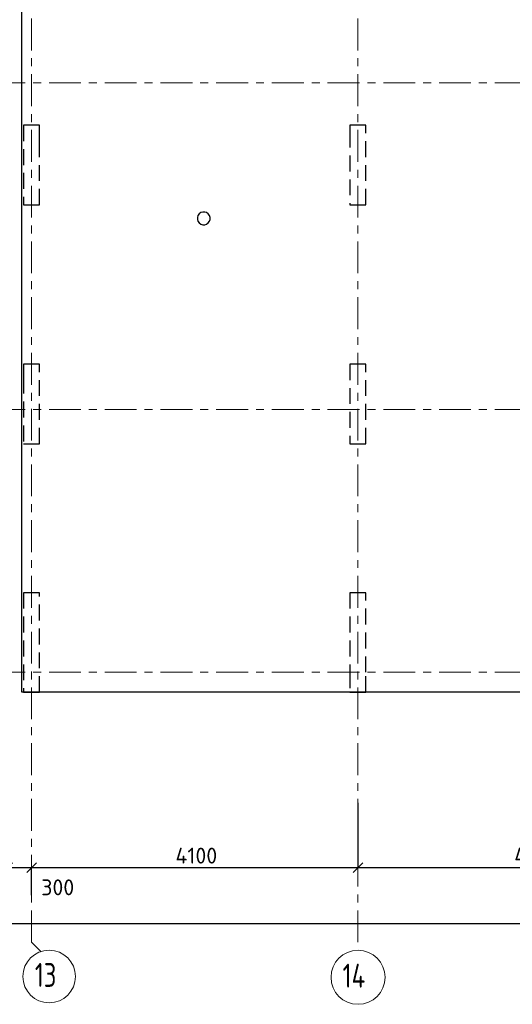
# Model space of a CAD drawing. Header units: metres. Extents: x -38 to 86, y -15 to 21.
# Tile 33 of 103: x 33 to 39, y -4 to 8. Entities that reach past the tile are written whole.
import ezdxf

# ---------------------------------------------------------------- set-up
doc = ezdxf.new("R2010")
doc.units = ezdxf.units.M
doc.header["$PDMODE"] = 65
for name, pattern in [('______11', [0.5, 0.4, -0.05, 0, -0.05]), ('______2', [0.27, 0.2, -0.07]), ('______5', [1.1, 0.8, -0.1, 0.1, -0.1])]:
    doc.linetypes.add(name, pattern=pattern)
for name, color, linetype, lineweight in [('XR$2$Осевая линия (1)', 7, '______5', 13), ('XR$2$Размерная линия (1)', 7, 'Continuous', 13), ('XR$3$Перекрытие (1)', 7, 'Continuous', 35)]:
    doc.layers.add(name, color=color, linetype=linetype, lineweight=lineweight)
doc.layers.add('XR$5$Стена_ бетон несущ.', color=7, linetype='Continuous', lineweight=70, true_color=0xb4b496)
doc.styles.add('ISOCPEUR', font='txt')
doc.dimstyles.new('DIMSTYLE_3', dxfattribs={"dimtxt": 0.2, "dimasz": 0.2, "dimexe": 0, "dimexo": 0, "dimgap": 0.1, "dimtad": 2, "dimdec": 0, "dimlfac": 1000, "dimrnd": 5, "dimzin": 12, "dimdsep": 46, "dimtxsty": 'ISOCPEUR', "dimblk1": 'ALL_ML_STRICH', "dimblk2": 'ALL_ML_STRICH', "dimsah": 1, "dimcen": 0, "dimclrd": 7, "dimclre": 256, "dimclrt": 7, "dimadec": 0, "dimazin": 0, "dimtfac": 1, "dimtdec": 0, "dimtix": 1, "dimtmove": 2, "dimatfit": 3, "dimfxl": 0, "dimtzin": 0, "dimlwd": 0, "dimlwe": -3, "dimarcsym": 0})
doc.dimstyles.new('DIMSTYLE_4', dxfattribs={"dimtxt": 0.2, "dimasz": 0.2, "dimexe": 0, "dimexo": 0, "dimgap": 0.1, "dimtad": 0, "dimdec": 0, "dimlfac": 1000, "dimrnd": 5, "dimzin": 12, "dimdsep": 46, "dimtxsty": 'ISOCPEUR', "dimblk1": 'ALL_ML_STRICH', "dimblk2": 'ALL_ML_STRICH', "dimsah": 1, "dimcen": 0, "dimclrd": 7, "dimclre": 256, "dimclrt": 7, "dimadec": 0, "dimazin": 0, "dimtfac": 1, "dimtdec": 0, "dimtix": 1, "dimtmove": 2, "dimatfit": 3, "dimfxl": 0, "dimtvp": 1.2, "dimtzin": 0, "dimlwd": 0, "dimlwe": -3, "dimarcsym": 0})

# ---------------------------------------------------------------- blocks, each defined once
blk = doc.blocks.new('ALL_ML_STRICH')
at = {"color": 0, "linetype": 'ByBlock', "lineweight": -2}
for p, q in [((-1, 0), (0.5, 0)), ((-0.3, -0.3), (0.3, 0.3)), ((0, -0.5), (0, 0.5))]:
    blk.add_line(p, q, dxfattribs=at)
blk = doc.blocks.new('*D12')
at = {"layer": 'DEFPOINTS', "color": 7, "linetype": 'Continuous', "lineweight": 13, "transparency": 33554687}
for p in [(0.5, -3.103), (0.5, -3.156), (61.6, -3.14)]:
    blk.add_point(p, dxfattribs=at)
at = {"layer": 'XR$2$Размерная линия (1)', "color": 9, "linetype": 'Continuous', "lineweight": -2, "true_color": 0xc7c7c7, "transparency": 33554687}
for p, q in [((0.5, -3.123), (0.5, -3.156)), ((61.6, -3.156), (61.6, -3.156))]:
    blk.add_line(p, q, dxfattribs=at)
at = {"layer": 'XR$2$Размерная линия (1)', "color": 7, "linetype": 'Continuous', "lineweight": -2, "transparency": 33554687}
blk.add_line((0.5, -3.156), (61.6, -3.156), dxfattribs=at)
at = {"layer": 'XR$2$Размерная линия (1)', "color": 7, "linetype": 'Continuous', "lineweight": 13, "transparency": 33554687, "xscale": 0.2, "yscale": 0.2, "zscale": 0.2, "rotation": 180}
blk.add_blockref('ALL_ML_STRICH', (0.5, -3.156), dxfattribs=at)
at = {"layer": 'XR$2$Размерная линия (1)', "color": 7, "linetype": 'Continuous', "lineweight": 13, "transparency": 33554687, "xscale": 0.2, "yscale": 0.2, "zscale": 0.2}
blk.add_blockref('ALL_ML_STRICH', (61.6, -3.156), dxfattribs=at)
at = {"layer": 'XR$2$Размерная линия (1)', "color": 7, "linetype": 'Continuous', "lineweight": 13, "transparency": 33554687, "insert": (31.1, -3.006), "char_height": 0.2, "width": 1, "attachment_point": 5, "style": 'ISOCPEUR'}
blk.add_mtext('\\A1;{61100}', dxfattribs=at)
blk = doc.blocks.new('*D20')
at = {"layer": 'DEFPOINTS', "color": 7, "linetype": 'Continuous', "lineweight": 13, "transparency": 33554687}
for p in [(32.55, -2.452), (32.55, -2.802), (32.85, -2.818)]:
    blk.add_point(p, dxfattribs=at)
at = {"layer": 'XR$2$Размерная линия (1)', "color": 9, "linetype": 'Continuous', "lineweight": -2, "true_color": 0xc7c7c7, "transparency": 33554687}
for p, q in [((32.55, -2.782), (32.55, -2.452)), ((32.85, -2.798), (32.85, -2.452))]:
    blk.add_line(p, q, dxfattribs=at)
at = {"layer": 'XR$2$Размерная линия (1)', "color": 7, "linetype": 'Continuous', "lineweight": -2, "transparency": 33554687}
blk.add_line((32.55, -2.452), (32.85, -2.452), dxfattribs=at)
at = {"layer": 'XR$2$Размерная линия (1)', "color": 7, "linetype": 'Continuous', "lineweight": 13, "transparency": 33554687, "xscale": 0.2, "yscale": 0.2, "zscale": 0.2, "rotation": 180}
blk.add_blockref('ALL_ML_STRICH', (32.55, -2.452), dxfattribs=at)
at = {"layer": 'XR$2$Размерная линия (1)', "color": 7, "linetype": 'Continuous', "lineweight": 13, "transparency": 33554687, "xscale": 0.2, "yscale": 0.2, "zscale": 0.2}
blk.add_blockref('ALL_ML_STRICH', (32.85, -2.452), dxfattribs=at)
at = {"layer": 'XR$2$Размерная линия (1)', "color": 7, "linetype": 'Continuous', "lineweight": 13, "transparency": 33554687, "insert": (33.178, -2.7), "char_height": 0.2, "width": 0.6, "attachment_point": 5, "style": 'ISOCPEUR'}
blk.add_mtext('\\A1;{300}', dxfattribs=at)
blk = doc.blocks.new('*D21')
at = {"layer": 'DEFPOINTS', "color": 7, "linetype": 'Continuous', "lineweight": 13, "transparency": 33554687}
for p in [(36.95, -1.617), (32.85, -2.452), (32.85, -2.818)]:
    blk.add_point(p, dxfattribs=at)
at = {"layer": 'XR$2$Размерная линия (1)', "color": 9, "linetype": 'Continuous', "lineweight": -2, "true_color": 0xc7c7c7, "transparency": 33554687}
for p, q in [((36.95, -1.637), (36.95, -2.452)), ((32.85, -2.798), (32.85, -2.452))]:
    blk.add_line(p, q, dxfattribs=at)
at = {"layer": 'XR$2$Размерная линия (1)', "color": 7, "linetype": 'Continuous', "lineweight": -2, "transparency": 33554687}
blk.add_line((32.85, -2.452), (36.95, -2.452), dxfattribs=at)
at = {"layer": 'XR$2$Размерная линия (1)', "color": 7, "linetype": 'Continuous', "lineweight": 13, "transparency": 33554687, "xscale": 0.2, "yscale": 0.2, "zscale": 0.2, "rotation": 180}
blk.add_blockref('ALL_ML_STRICH', (32.85, -2.452), dxfattribs=at)
at = {"layer": 'XR$2$Размерная линия (1)', "color": 7, "linetype": 'Continuous', "lineweight": 13, "transparency": 33554687, "xscale": 0.2, "yscale": 0.2, "zscale": 0.2}
blk.add_blockref('ALL_ML_STRICH', (36.95, -2.452), dxfattribs=at)
at = {"layer": 'XR$2$Размерная линия (1)', "color": 7, "linetype": 'Continuous', "lineweight": 13, "transparency": 33554687, "insert": (34.92, -2.302), "char_height": 0.2, "width": 0.8, "attachment_point": 5, "style": 'ISOCPEUR'}
blk.add_mtext('\\A1;{4100}', dxfattribs=at)
blk = doc.blocks.new('*D22')
at = {"layer": 'DEFPOINTS', "color": 7, "linetype": 'Continuous', "lineweight": 13, "transparency": 33554687}
for p in [(41.45, -1.575), (36.95, -1.617), (36.95, -2.452)]:
    blk.add_point(p, dxfattribs=at)
at = {"layer": 'XR$2$Размерная линия (1)', "color": 9, "linetype": 'Continuous', "lineweight": -2, "true_color": 0xc7c7c7, "transparency": 33554687}
for p, q in [((41.45, -1.595), (41.45, -2.452)), ((36.95, -1.637), (36.95, -2.452))]:
    blk.add_line(p, q, dxfattribs=at)
at = {"layer": 'XR$2$Размерная линия (1)', "color": 7, "linetype": 'Continuous', "lineweight": -2, "transparency": 33554687}
blk.add_line((36.95, -2.452), (41.45, -2.452), dxfattribs=at)
at = {"layer": 'XR$2$Размерная линия (1)', "color": 7, "linetype": 'Continuous', "lineweight": 13, "transparency": 33554687, "xscale": 0.2, "yscale": 0.2, "zscale": 0.2, "rotation": 180}
blk.add_blockref('ALL_ML_STRICH', (36.95, -2.452), dxfattribs=at)
at = {"layer": 'XR$2$Размерная линия (1)', "color": 7, "linetype": 'Continuous', "lineweight": 13, "transparency": 33554687, "xscale": 0.2, "yscale": 0.2, "zscale": 0.2}
blk.add_blockref('ALL_ML_STRICH', (41.45, -2.452), dxfattribs=at)
at = {"layer": 'XR$2$Размерная линия (1)', "color": 7, "linetype": 'Continuous', "lineweight": 13, "transparency": 33554687, "insert": (39.2, -2.302), "char_height": 0.2, "width": 0.8, "attachment_point": 5, "style": 'ISOCPEUR'}
blk.add_mtext('\\A1;{4500}', dxfattribs=at)

msp = doc.modelspace()

# ---------------------------------------------------------------- linework, layer by layer
at = {"layer": 'XR$2$Осевая линия (1)', "color": 253, "linetype": '______11', "lineweight": 13, "true_color": 0xa0a0a0, "transparency": 33554687}
for p, q in [((32.85, -3.39), (32.85, 19.78)), ((36.95, -3.39), (36.95, 8.76)), ((-2.63, 7.4), (62.6, 7.4)), ((-2.63, 3.3), (62.6, 3.3)), ((-2.63, 0), (62.6, 0)), ((32.85, -3.39), (32.9702, -3.5102))]:
    msp.add_line(p, q, dxfattribs=at)
at = {"layer": 'XR$2$Осевая линия (1)', "color": 7, "linetype": 'Continuous', "lineweight": 13, "transparency": 33554687}
for centre, radius in [((33.0704, -3.8199), 0.3304), ((36.9521, -3.8291), 0.3396)]:
    msp.add_circle(centre, radius, dxfattribs=at)
at = {"layer": 'XR$3$Перекрытие (1)', "color": 7, "linetype": 'Continuous', "lineweight": 25, "transparency": 33554687}
for p, q in [((32.725, -0.2498), (32.725, 16.4002)), ((34.9403, 5.7369), (34.9325, 5.7129)), ((34.9325, 5.7129), (34.9325, 5.6876)), ((34.9325, 5.6876), (34.9403, 5.6636)), ((34.9551, 5.7573), (34.9403, 5.7369)), ((34.9755, 5.7721), (34.9551, 5.7573)), ((34.9995, 5.7799), (34.9755, 5.7721)), ((35.0248, 5.7799), (34.9995, 5.7799)), ((35.0488, 5.7721), (35.0248, 5.7799)), ((35.0692, 5.7573), (35.0488, 5.7721)), ((35.084, 5.7369), (35.0692, 5.7573)), ((35.0918, 5.7129), (35.084, 5.7369)), ((35.084, 5.6636), (35.0918, 5.6876)), ((35.0918, 5.6876), (35.0918, 5.7129)), ((34.9403, 5.6636), (34.9551, 5.6432)), ((34.9551, 5.6432), (34.9755, 5.6284)), ((34.9755, 5.6284), (34.9995, 5.6206)), ((34.9995, 5.6206), (35.0248, 5.6206)), ((35.0248, 5.6206), (35.0488, 5.6284)), ((35.0488, 5.6284), (35.0692, 5.6432)), ((35.0692, 5.6432), (35.084, 5.6636)), ((61.85, -0.2498), (32.725, -0.2498))]:
    msp.add_line(p, q, dxfattribs=at)
at = {"layer": 'XR$5$Стена_ бетон несущ.', "color": 253, "linetype": '______2', "lineweight": -3, "true_color": 0xa0a0a0, "transparency": 33554687}
for p, q in [((32.95, 6.87), (32.75, 6.87)), ((32.75, 6.87), (32.75, 5.87)), ((32.95, 6.79), (32.95, 6.87)), ((37.05, 6.87), (36.85, 6.87)), ((36.85, 6.87), (36.85, 6.79)), ((37.05, 5.87), (37.05, 6.87)), ((32.95, 6.5894), (32.95, 6.79)), ((36.85, 6.79), (36.85, 5.87)), ((32.95, 6.5094), (32.95, 6.5894)), ((32.95, 5.87), (32.95, 6.5094)), ((32.75, 5.87), (32.95, 5.87)), ((36.85, 5.87), (37.05, 5.87)), ((32.95, 3.87), (32.75, 3.87)), ((32.75, 3.87), (32.75, 3.7)), ((32.95, 2.87), (32.95, 3.87)), ((37.05, 3.87), (36.85, 3.87)), ((36.85, 3.87), (36.85, 2.87)), ((37.05, 2.87), (37.05, 3.87)), ((32.75, 3.7), (32.75, 3.7)), ((32.75, 3.7), (32.75, 2.87)), ((32.75, 2.87), (32.95, 2.87)), ((36.85, 2.87), (37.05, 2.87)), ((32.95, 1), (32.75, 1)), ((32.75, 1), (32.75, -0.25)), ((32.95, -0.25), (32.95, 1)), ((37.05, 1), (36.85, 1)), ((36.85, 1), (36.85, 0)), ((37.05, 0), (37.05, 1)), ((36.85, 0), (36.85, -0.25)), ((37.05, -0.25), (37.05, 0)), ((32.75, -0.25), (32.95, -0.25)), ((36.85, -0.25), (37.05, -0.25))]:
    msp.add_line(p, q, dxfattribs=at)

# ---------------------------------------------------------------- texts
at = {"layer": 'XR$2$Осевая линия (1)', "color": 7, "linetype": 'Continuous', "lineweight": 13, "transparency": 33554687, "char_height": 0.3, "attachment_point": 7, "style": 'ISOCPEUR'}
for s, insert, width in [('\\W0.75;13', (32.8904, -3.9504), 0.472281), ('\\W0.76;14', (36.7571, -3.9596), 0.504562)]:
    msp.add_mtext(s, dxfattribs=dict(at, insert=insert, width=width))

# ---------------------------------------------------------------- dimensions: what is measured, and where the dimension line sits
at = {"layer": 'XR$2$Размерная линия (1)', "color": 7, "linetype": 'Continuous', "lineweight": 13, "transparency": 33554687}
for base, p1, p2, dimstyle, picture, middle in [((41.45, -2.452), (36.95, -1.6372), (41.45, -1.5948), 'DIMSTYLE_3', '*D22', (39.2, -2.302)), ((36.95, -2.452), (32.85, -2.7982), (36.95, -1.6372), 'DIMSTYLE_3', '*D21', (34.92, -2.302)), ((32.85, -2.452), (32.55, -2.7816), (32.85, -2.7982), 'DIMSTYLE_4', '*D20', (33.1784, -2.6996)), ((61.6, -3.1563), (0.5, -3.1233), (61.6, -3.1563), 'DIMSTYLE_3', '*D12', (31.1, -3.0063))]:
    dim = msp.add_linear_dim(base=base, p1=p1, p2=p2, dimstyle=dimstyle, override={"dimpost": '<>', "dimclrd": 7, "dimclre": 9, "dimclrt": 7, "dimlwd": 0, "dimlwe": 65533}, dxfattribs=at)
    dim.commit()
    dim.dimension.update_dxf_attribs({"geometry": picture, "text_midpoint": middle, "dimtype": 160})

doc.saveas('drawing.dxf')
